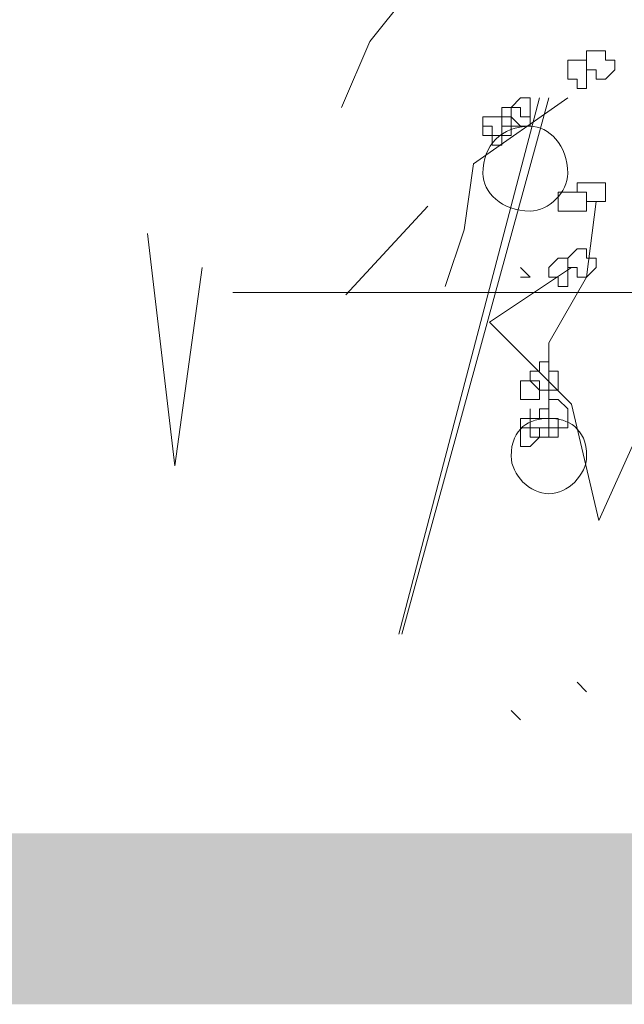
# Model space of a CAD drawing. Header units: millimetres. Extents: x 14400 to 93787, y -21104 to 39413.
# Tile 24 of 256: x 23109 to 23119, y 9741 to 9758. Entities that reach past the tile are written whole.
import ezdxf

# ---------------------------------------------------------------- set-up
doc = ezdxf.new("R2010")
doc.units = ezdxf.units.MM
doc.linetypes.add('HIDDEN', pattern=[9.525, 6.35, -3.175])
for name, color, linetype, lineweight in [('!MODUS_OPIS', 3, 'Continuous', 13), ('__MODUS_ŚCIANY', 2, 'Continuous', 35), ('_MODUS - zielen', 66, 'Continuous', 9)]:
    doc.layers.add(name, color=color, linetype=linetype, lineweight=lineweight)

msp = doc.modelspace()

# ---------------------------------------------------------------- linework, layer by layer
at = {"layer": '!MODUS_OPIS', "linetype": 'HIDDEN', "ltscale": 2}
msp.add_lwpolyline([(23639.40184, 9753.23322), (22997.375, 9753.23322)], dxfattribs=at)
at = {"layer": '__MODUS_ŚCIANY', "ltscale": 2, "const_width": 3}
msp.add_lwpolyline([(22482.72843, 9742.23322), (23135.03227, 9742.23322), (23219.34561, 9747.23322), (23815.53999, 9747.23322)], dxfattribs=at)
at = {"layer": '_MODUS - zielen', "transparency": 33554687}
for p, q in [((23115.77758, 9754.74695), (23114.33758, 9753.18695)), ((23111.33758, 9750.18695), (23110.85758, 9754.26695)), ((23111.81758, 9753.66695), (23111.33758, 9750.18695)), ((23116.85758, 9752.70695), (23118.29758, 9753.66695)), ((23118.29758, 9751.26695), (23116.85758, 9752.70695)), ((23120.33758, 9752.70695), (23118.77758, 9749.22695)), ((23118.77758, 9749.22695), (23118.29758, 9751.26695))]:
    msp.add_line(p, q, dxfattribs=at)
for points in [[(23118.72652, 9762.60256), (23116.41003, 9762.60256), (23116.24457, 9760.28608), (23116.0791, 9759.2933), (23114.75539, 9757.63866), (23114.259, 9756.48042)], [(23115.26852, 9747.23322), (23117.73374, 9756.64588)], [(23117.8992, 9756.64588), (23115.32192, 9747.23322)], [(23118.23013, 9756.64588), (23116.57549, 9755.48764), (23116.41003, 9754.32939), (23116.0791, 9753.33661)], [(23118.72652, 9754.82578), (23118.56105, 9753.50207), (23118.56105, 9753.50207)], [(23117.56827, 9753.50207), (23117.40281, 9753.66754), (23117.40281, 9753.66754)], [(23117.56827, 9753.50207), (23117.40281, 9753.66754), (23117.40281, 9753.66754)], [(23117.56827, 9753.50207), (23117.40281, 9753.50207), (23117.40281, 9753.50207)], [(23117.56827, 9753.50207), (23117.40281, 9753.50207), (23117.40281, 9753.50207)], [(23117.56827, 9753.50207), (23117.40281, 9753.50207), (23117.40281, 9753.50207)], [(23118.56105, 9753.50207), (23117.8992, 9752.34383), (23117.8992, 9750.6892)], [(23118.56105, 9746.22168), (23118.39559, 9746.38715), (23118.39559, 9746.38715)], [(23117.40281, 9745.72529), (23117.23735, 9745.89076), (23117.23735, 9745.89076)]]:
    msp.add_lwpolyline(points, dxfattribs=at)
for points in [[(23118.72652, 9757.4732), (23118.56105, 9757.4732), (23118.56105, 9757.30773), (23118.56105, 9757.30773), (23118.56105, 9757.14227), (23118.72652, 9757.14227), (23118.72652, 9756.97681), (23118.89198, 9756.97681), (23118.89198, 9756.97681), (23119.05744, 9757.14227), (23119.05744, 9757.30773), (23119.05744, 9757.30773), (23118.89198, 9757.30773), (23118.89198, 9757.4732), (23118.89198, 9757.4732)], [(23118.39559, 9757.30773), (23118.23013, 9757.30773), (23118.23013, 9757.14227), (23118.23013, 9756.97681), (23118.23013, 9756.97681), (23118.39559, 9756.97681), (23118.39559, 9756.81134), (23118.56105, 9756.81134), (23118.56105, 9756.81134), (23118.56105, 9756.97681), (23118.56105, 9756.97681), (23118.56105, 9757.14227), (23118.56105, 9757.30773), (23118.56105, 9757.30773)], [(23117.40281, 9756.64588), (23117.23735, 9756.48042), (23117.23735, 9756.31495), (23117.23735, 9756.31495), (23117.40281, 9756.14949), (23117.40281, 9756.14949), (23117.56827, 9756.14949), (23117.56827, 9756.31495), (23117.56827, 9756.31495), (23117.56827, 9756.48042), (23117.56827, 9756.64588)], [(23117.23735, 9756.48042), (23117.07188, 9756.48042), (23117.07188, 9756.31495), (23117.07188, 9756.31495), (23117.07188, 9756.14949), (23117.23735, 9756.14949), (23117.23735, 9756.14949), (23117.40281, 9756.14949), (23117.40281, 9756.14949), (23117.40281, 9756.14949), (23117.56827, 9756.14949), (23117.56827, 9756.31495), (23117.56827, 9756.31495), (23117.40281, 9756.31495), (23117.40281, 9756.48042), (23117.40281, 9756.48042)], [(23116.90642, 9756.31495), (23116.74096, 9756.31495), (23116.74096, 9756.14949), (23116.74096, 9756.14949), (23116.74096, 9755.98403), (23116.90642, 9755.98403), (23116.90642, 9755.81856), (23117.07188, 9755.81856), (23117.07188, 9755.98403), (23117.07188, 9756.14949), (23117.07188, 9756.14949), (23117.07188, 9756.31495), (23117.07188, 9756.31495), (23117.07188, 9756.31495)], [(23116.90642, 9756.31495), (23116.90642, 9756.31495), (23116.74096, 9756.31495), (23116.74096, 9756.14949), (23116.90642, 9756.14949), (23116.90642, 9756.14949), (23116.90642, 9755.98403), (23117.07188, 9755.98403), (23117.07188, 9755.98403), (23117.23735, 9755.98403), (23117.23735, 9756.14949), (23117.23735, 9756.14949), (23117.23735, 9756.31495), (23117.23735, 9756.31495), (23117.07188, 9756.31495), (23117.07188, 9756.31495)], [(23118.56105, 9755.15671), (23118.39559, 9755.15671), (23118.39559, 9754.99125), (23118.56105, 9754.99125), (23118.56105, 9754.82578), (23118.56105, 9754.82578), (23118.72652, 9754.82578), (23118.89198, 9754.82578), (23118.89198, 9754.99125), (23118.89198, 9754.99125), (23118.89198, 9755.15671), (23118.72652, 9755.15671), (23118.72652, 9755.15671)], [(23118.23013, 9754.99125), (23118.06466, 9754.99125), (23118.06466, 9754.99125), (23118.06466, 9754.82578), (23118.06466, 9754.66032), (23118.23013, 9754.66032), (23118.23013, 9754.66032), (23118.23013, 9754.66032), (23118.39559, 9754.66032), (23118.39559, 9754.66032), (23118.56105, 9754.66032), (23118.56105, 9754.82578), (23118.56105, 9754.99125), (23118.39559, 9754.99125), (23118.39559, 9754.99125)], [(23118.39559, 9753.99846), (23118.23013, 9753.833), (23118.23013, 9753.66754), (23118.23013, 9753.66754), (23118.39559, 9753.66754), (23118.39559, 9753.50207), (23118.56105, 9753.50207), (23118.56105, 9753.50207), (23118.72652, 9753.66754), (23118.72652, 9753.66754), (23118.72652, 9753.833), (23118.56105, 9753.833), (23118.56105, 9753.99846), (23118.56105, 9753.99846)], [(23118.06466, 9753.833), (23117.8992, 9753.66754), (23117.8992, 9753.66754), (23117.8992, 9753.50207), (23117.8992, 9753.50207), (23118.06466, 9753.50207), (23118.06466, 9753.33661), (23118.23013, 9753.33661), (23118.23013, 9753.50207), (23118.23013, 9753.50207), (23118.23013, 9753.66754), (23118.23013, 9753.66754), (23118.23013, 9753.66754), (23118.23013, 9753.833)], [(23117.73374, 9752.0129), (23117.73374, 9751.84744), (23117.56827, 9751.84744), (23117.56827, 9751.68198), (23117.56827, 9751.68198), (23117.73374, 9751.68198), (23117.73374, 9751.51651), (23117.8992, 9751.51651), (23117.8992, 9751.51651), (23118.06466, 9751.51651), (23118.06466, 9751.68198), (23118.06466, 9751.68198), (23118.06466, 9751.84744), (23117.8992, 9751.84744), (23117.8992, 9752.0129), (23117.8992, 9752.0129)], [(23117.40281, 9751.68198), (23117.40281, 9751.68198), (23117.40281, 9751.68198), (23117.40281, 9751.51651), (23117.40281, 9751.35105), (23117.40281, 9751.35105), (23117.40281, 9751.35105), (23117.56827, 9751.35105), (23117.56827, 9751.35105), (23117.56827, 9751.35105), (23117.73374, 9751.35105), (23117.73374, 9751.51651), (23117.56827, 9751.68198), (23117.56827, 9751.68198), (23117.56827, 9751.68198)], [(23117.8992, 9751.35105), (23117.8992, 9751.18559), (23117.73374, 9751.18559), (23117.73374, 9751.02012), (23117.8992, 9751.02012), (23117.8992, 9751.02012), (23117.8992, 9750.85466), (23117.8992, 9750.85466), (23118.06466, 9750.85466), (23118.23013, 9750.85466), (23118.23013, 9751.02012), (23118.23013, 9751.02012), (23118.23013, 9751.18559), (23118.06466, 9751.35105)], [(23117.56827, 9751.02012), (23117.40281, 9751.02012), (23117.40281, 9751.02012), (23117.40281, 9750.85466), (23117.40281, 9750.85466), (23117.56827, 9750.85466), (23117.56827, 9750.6892), (23117.56827, 9750.6892), (23117.73374, 9750.6892), (23117.73374, 9750.85466), (23117.8992, 9750.85466), (23117.8992, 9750.85466), (23117.8992, 9751.02012), (23117.73374, 9751.02012), (23117.56827, 9751.02012), (23117.56827, 9751.18559), (23117.56827, 9751.18559)], [(23117.40281, 9751.02012), (23117.40281, 9750.85466), (23117.40281, 9750.85466), (23117.40281, 9750.6892), (23117.40281, 9750.52373), (23117.40281, 9750.52373), (23117.56827, 9750.52373), (23117.56827, 9750.52373), (23117.56827, 9750.52373), (23117.73374, 9750.6892), (23117.73374, 9750.85466), (23117.56827, 9750.85466), (23117.56827, 9750.85466), (23117.56827, 9751.02012)], [(23117.73374, 9751.02012), (23117.56827, 9751.02012), (23117.56827, 9751.02012), (23117.56827, 9750.85466), (23117.56827, 9750.85466), (23117.73374, 9750.85466), (23117.73374, 9750.6892), (23117.8992, 9750.6892), (23117.8992, 9750.6892), (23118.06466, 9750.6892), (23118.06466, 9750.85466), (23118.06466, 9750.85466), (23118.06466, 9751.02012), (23117.8992, 9751.02012), (23117.8992, 9751.02012)]]:
    msp.add_lwpolyline(points, close=True, dxfattribs=at)
for points in [[(23118.23013, 9755.32217), (23118.23013, 9755.81856), (23117.8992, 9756.14949), (23117.56827, 9756.14949), (23117.56827, 9756.14949), (23117.07188, 9756.14949), (23116.74096, 9755.81856), (23116.74096, 9755.32217), (23116.74096, 9755.32217), (23116.74096, 9754.99125), (23117.07188, 9754.66032), (23117.56827, 9754.66032), (23117.56827, 9754.66032), (23117.8992, 9754.66032), (23118.23013, 9754.99125), (23118.23013, 9755.32217)], [(23118.56105, 9750.35827), (23118.56105, 9750.85466), (23118.23013, 9751.02012), (23117.8992, 9751.02012), (23117.8992, 9751.02012), (23117.56827, 9751.02012), (23117.23735, 9750.85466), (23117.23735, 9750.35827), (23117.23735, 9750.35827), (23117.23735, 9750.02734), (23117.56827, 9749.69641), (23117.8992, 9749.69641), (23117.8992, 9749.69641), (23118.23013, 9749.69641), (23118.56105, 9750.02734), (23118.56105, 9750.35827)]]:
    msp.add_open_spline(points, degree=3, knots=[0, 0, 0, 0, 0.0625, 0.0625, 0.0625, 0.062501, 0.125, 0.125, 0.125, 0.125001, 0.1875, 0.1875, 0.1875, 0.187501, 1, 1, 1, 1], dxfattribs=at)

doc.saveas('drawing.dxf')
